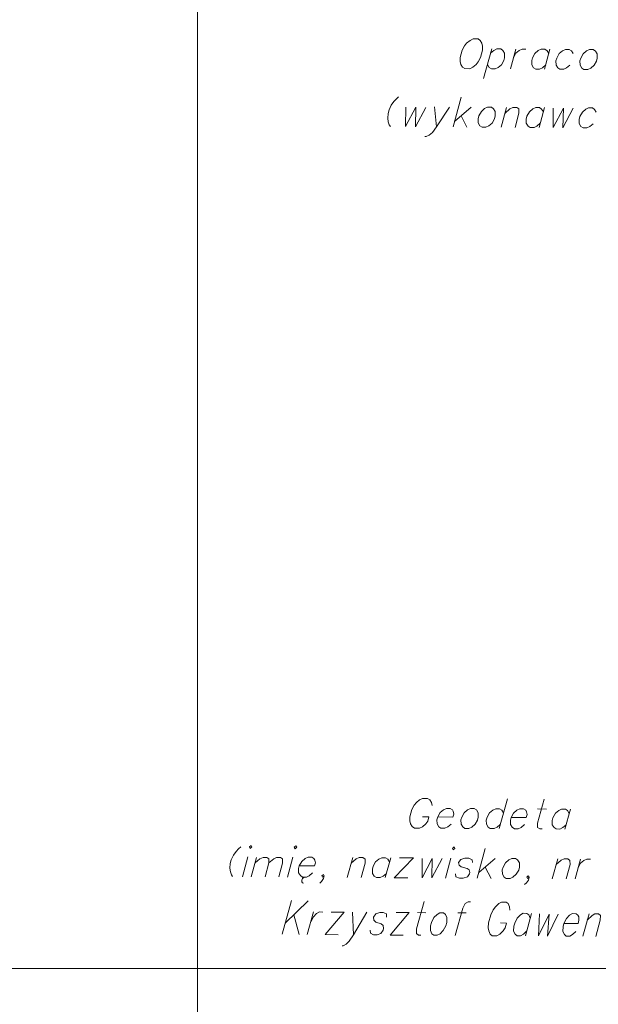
# Model space of a CAD drawing. Header units: metres. Extents: x 5554594 to 5556205, y 5636132 to 5636668.
# Tile 41 of 168: x 5555389 to 5555402, y 5636169 to 5636191. Entities that reach past the tile are written whole.
import ezdxf

# ---------------------------------------------------------------- set-up
doc = ezdxf.new("R2010")
doc.units = ezdxf.units.M
doc.header["$MEASUREMENT"] = 0
doc.header["$XCLIPFRAME"] = 0
doc.layers.add('#RAMKA', color=7, linetype='Continuous', lineweight=18)
doc.layers.add('#RASTER', color=7, linetype='Continuous', lineweight=18)
picture_1 = doc.add_image_def('image1.tif', size_in_pixel=(18897, 11811))
picture_2 = doc.add_image_def('image2.tif', size_in_pixel=(18897, 11811))

# ---------------------------------------------------------------- blocks, each defined once
blk = doc.blocks.new('*U730')
at = {"layer": '#RAMKA', "color": 7, "linetype": 'ByBlock', "lineweight": 18}
blk.add_line((5555394.509, 5636172.165), (5555394.387, 5636171.723), dxfattribs=at)
at = {"layer": '#RAMKA', "color": 7, "linetype": 'ByBlock', "lineweight": 18, "flags": 128}
blk.add_lwpolyline([(5555394.541, 5636172.383), (5555394.56, 5636172.352), (5555394.597, 5636172.383), (5555394.578, 5636172.414), (5555394.541, 5636172.383)], dxfattribs=at)
blk = doc.blocks.new('*U731')
at = {"layer": '#RAMKA', "color": 7, "linetype": 'ByBlock', "lineweight": 18}
blk.add_line((5555394.703, 5636172.153), (5555394.584, 5636171.722), dxfattribs=at)
at = {"layer": '#RAMKA', "color": 7, "linetype": 'ByBlock', "lineweight": 18, "flags": 128}
for points in [[(5555394.669, 5636172.031), (5555394.777, 5636172.122), (5555394.845, 5636172.152), (5555394.927, 5636172.152), (5555394.974, 5636172.121), (5555394.976, 5636172.029), (5555394.891, 5636171.719)], [(5555394.976, 5636172.029), (5555395.084, 5636172.12), (5555395.147, 5636172.15), (5555395.23, 5636172.15), (5555395.276, 5636172.119), (5555395.278, 5636172.027), (5555395.193, 5636171.717)]]:
    blk.add_lwpolyline(points, dxfattribs=at)
blk = doc.blocks.new('*U732')
at = {"layer": '#RAMKA', "color": 7, "linetype": 'ByBlock', "lineweight": 18}
blk.add_line((5555395.507, 5636172.158), (5555395.386, 5636171.716), dxfattribs=at)
at = {"layer": '#RAMKA', "color": 7, "linetype": 'ByBlock', "lineweight": 18, "flags": 128}
blk.add_lwpolyline([(5555395.539, 5636172.377), (5555395.559, 5636172.345), (5555395.595, 5636172.376), (5555395.576, 5636172.408), (5555395.539, 5636172.377)], dxfattribs=at)
blk = doc.blocks.new('*U733')
at = {"layer": '#RAMKA', "color": 7, "linetype": 'ByBlock', "lineweight": 18}
for p, q in [((5555395.724, 5636171.683), (5555395.704, 5636171.646)), ((5555395.704, 5636171.646), (5555395.704, 5636171.61)), ((5555395.704, 5636171.61), (5555395.72, 5636171.584)), ((5555395.72, 5636171.584), (5555395.747, 5636171.578)), ((5555395.753, 5636171.703), (5555395.724, 5636171.683)), ((5555395.784, 5636171.714), (5555395.753, 5636171.703))]:
    blk.add_line(p, q, dxfattribs=at)
at = {"layer": '#RAMKA', "color": 7, "linetype": 'ByBlock', "lineweight": 18, "flags": 128}
blk.add_lwpolyline([(5555395.651, 5636171.964), (5555395.988, 5636171.962), (5555396.007, 5636172.03), (5555395.996, 5636172.092), (5555395.977, 5636172.124), (5555395.929, 5636172.155), (5555395.845, 5636172.156), (5555395.78, 5636172.125), (5555395.706, 5636172.063), (5555395.651, 5636171.964), (5555395.634, 5636171.902), (5555395.636, 5636171.808), (5555395.675, 5636171.746), (5555395.723, 5636171.714), (5555395.807, 5636171.713), (5555395.872, 5636171.744), (5555395.946, 5636171.806)], dxfattribs=at)
blk = doc.blocks.new('*U734')
at = {"layer": '#RAMKA', "color": 7, "linetype": 'ByBlock', "lineweight": 18}
blk.add_line((5555396.838, 5636172.149), (5555396.717, 5636171.707), dxfattribs=at)
at = {"layer": '#RAMKA', "color": 7, "linetype": 'ByBlock', "lineweight": 18, "flags": 128}
blk.add_lwpolyline([(5555396.804, 5636172.025), (5555396.914, 5636172.118), (5555396.979, 5636172.148), (5555397.063, 5636172.148), (5555397.111, 5636172.116), (5555397.113, 5636172.022), (5555397.026, 5636171.705)], dxfattribs=at)
blk = doc.blocks.new('*U735')
at = {"layer": '#RAMKA', "color": 7, "linetype": 'ByBlock', "lineweight": 18}
blk.add_line((5555397.682, 5636172.144), (5555397.56, 5636171.702), dxfattribs=at)
at = {"layer": '#RAMKA', "color": 7, "linetype": 'ByBlock', "lineweight": 18, "flags": 128}
blk.add_lwpolyline([(5555397.656, 5636172.05), (5555397.617, 5636172.113), (5555397.569, 5636172.144), (5555397.485, 5636172.145), (5555397.42, 5636172.114), (5555397.347, 5636172.052), (5555397.291, 5636171.954), (5555397.274, 5636171.891), (5555397.277, 5636171.797), (5555397.316, 5636171.735), (5555397.363, 5636171.703), (5555397.448, 5636171.703), (5555397.513, 5636171.733), (5555397.586, 5636171.795)], dxfattribs=at)
blk = doc.blocks.new('*U736')
at = {"layer": '#RAMKA', "color": 7, "linetype": 'ByBlock', "lineweight": 18}
for p, q in [((5555398.188, 5636172.14), (5555397.757, 5636171.7)), ((5555397.879, 5636172.142), (5555398.188, 5636172.14)), ((5555397.757, 5636171.7), (5555398.066, 5636171.698))]:
    blk.add_line(p, q, dxfattribs=at)
blk = doc.blocks.new('*U737')
at = {"layer": '#RAMKA', "color": 7, "linetype": 'ByBlock', "lineweight": 18}
blk.add_line((5555399.021, 5636172.135), (5555398.9, 5636171.693), dxfattribs=at)
at = {"layer": '#RAMKA', "color": 7, "linetype": 'ByBlock', "lineweight": 18, "flags": 128}
blk.add_lwpolyline([(5555399.053, 5636172.353), (5555399.073, 5636172.322), (5555399.11, 5636172.353), (5555399.09, 5636172.384), (5555399.053, 5636172.353)], dxfattribs=at)
blk = doc.blocks.new('*U738')
at = {"layer": '#RAMKA', "color": 7, "linetype": 'ByBlock', "lineweight": 18}
for p, q in [((5555399.784, 5636172.348), (5555399.603, 5636171.688)), ((5555400.006, 5636172.128), (5555399.637, 5636171.813)), ((5555399.784, 5636171.937), (5555399.912, 5636171.686))]:
    blk.add_line(p, q, dxfattribs=at)
blk = doc.blocks.new('*U739')
at = {"layer": '#RAMKA', "color": 7, "linetype": 'ByBlock', "lineweight": 18}
blk.add_line((5555401.393, 5636172.119), (5555401.271, 5636171.677), dxfattribs=at)
at = {"layer": '#RAMKA', "color": 7, "linetype": 'ByBlock', "lineweight": 18, "flags": 128}
blk.add_lwpolyline([(5555401.359, 5636171.994), (5555401.469, 5636172.087), (5555401.534, 5636172.118), (5555401.618, 5636172.118), (5555401.666, 5636172.086), (5555401.668, 5636171.992), (5555401.581, 5636171.675)], dxfattribs=at)
blk = doc.blocks.new('*U740')
at = {"layer": '#RAMKA', "color": 7, "linetype": 'ByBlock', "lineweight": 18}
blk.add_line((5555401.899, 5636172.116), (5555401.778, 5636171.674), dxfattribs=at)
at = {"layer": '#RAMKA', "color": 7, "linetype": 'ByBlock', "lineweight": 18, "flags": 128}
blk.add_lwpolyline([(5555401.846, 5636171.923), (5555401.902, 5636172.022), (5555401.975, 5636172.084), (5555402.04, 5636172.115), (5555402.124, 5636172.114)], dxfattribs=at)
blk = doc.blocks.new('*U752')
at = {"layer": '#RAMKA', "color": 7, "linetype": 'ByBlock', "lineweight": 18}
for p, q in [((5555395.478, 5636171.191), (5555395.272, 5636170.442)), ((5555395.85, 5636171.189), (5555395.34, 5636170.69)), ((5555395.526, 5636170.872), (5555395.644, 5636170.44))]:
    blk.add_line(p, q, dxfattribs=at)
blk = doc.blocks.new('*U753')
at = {"layer": '#RAMKA', "color": 7, "linetype": 'ByBlock', "lineweight": 18}
blk.add_line((5555395.966, 5636170.94), (5555395.828, 5636170.439), dxfattribs=at)
at = {"layer": '#RAMKA', "color": 7, "linetype": 'ByBlock', "lineweight": 18, "flags": 128}
blk.add_lwpolyline([(5555395.906, 5636170.722), (5555395.963, 5636170.834), (5555396.035, 5636170.904), (5555396.097, 5636170.939), (5555396.176, 5636170.938)], dxfattribs=at)
blk = doc.blocks.new('*U754')
at = {"layer": '#RAMKA', "color": 7, "linetype": 'ByBlock', "lineweight": 18}
for p, q in [((5555396.649, 5636170.935), (5555396.222, 5636170.436)), ((5555396.36, 5636170.937), (5555396.649, 5636170.935)), ((5555396.222, 5636170.436), (5555396.511, 5636170.434))]:
    blk.add_line(p, q, dxfattribs=at)
blk = doc.blocks.new('*U755')
at = {"layer": '#RAMKA', "color": 7, "linetype": 'ByBlock', "lineweight": 18}
blk.add_line((5555396.833, 5636170.934), (5555396.852, 5636170.432), dxfattribs=at)
at = {"layer": '#RAMKA', "color": 7, "linetype": 'ByBlock', "lineweight": 18, "flags": 128}
blk.add_lwpolyline([(5555397.148, 5636170.932), (5555396.852, 5636170.432), (5555396.761, 5636170.291), (5555396.689, 5636170.22), (5555396.627, 5636170.185), (5555396.6, 5636170.186)], dxfattribs=at)
blk = doc.blocks.new('*U756')
at = {"layer": '#RAMKA', "color": 7, "linetype": 'ByBlock', "lineweight": 18}
for p, q in [((5555398.093, 5636170.926), (5555397.667, 5636170.427)), ((5555397.804, 5636170.928), (5555398.093, 5636170.926)), ((5555397.667, 5636170.427), (5555397.956, 5636170.425))]:
    blk.add_line(p, q, dxfattribs=at)
blk = doc.blocks.new('*U757')
at = {"layer": '#RAMKA', "color": 7, "linetype": 'ByBlock', "lineweight": 18}
blk.add_line((5555398.277, 5636170.925), (5555398.461, 5636170.923), dxfattribs=at)
at = {"layer": '#RAMKA', "color": 7, "linetype": 'ByBlock', "lineweight": 18, "flags": 128}
blk.add_lwpolyline([(5555398.424, 5636171.172), (5555398.257, 5636170.564), (5555398.254, 5636170.458), (5555398.297, 5636170.422), (5555398.35, 5636170.422)], dxfattribs=at)
blk = doc.blocks.new('*U758')
at = {"layer": '#RAMKA', "color": 7, "linetype": 'ByBlock', "lineweight": 18}
blk.add_line((5555399.175, 5636170.919), (5555399.359, 5636170.917), dxfattribs=at)
at = {"layer": '#RAMKA', "color": 7, "linetype": 'ByBlock', "lineweight": 18, "flags": 128}
blk.add_lwpolyline([(5555399.453, 5636171.165), (5555399.4, 5636171.165), (5555399.338, 5636171.13), (5555399.283, 5636171.024), (5555399.116, 5636170.417)], dxfattribs=at)
blk = doc.blocks.new('*U759')
at = {"layer": '#RAMKA', "color": 7, "linetype": 'ByBlock', "lineweight": 18}
blk.add_line((5555400.121, 5636170.694), (5555400.253, 5636170.693), dxfattribs=at)
at = {"layer": '#RAMKA', "color": 7, "linetype": 'ByBlock', "lineweight": 18, "flags": 128}
blk.add_lwpolyline([(5555400.332, 5636170.982), (5555400.325, 5636171.053), (5555400.292, 5636171.124), (5555400.25, 5636171.159), (5555400.144, 5636171.16), (5555400.082, 5636171.125), (5555400.01, 5636171.055), (5555399.96, 5636170.984), (5555399.905, 5636170.878), (5555399.854, 5636170.696), (5555399.851, 5636170.589), (5555399.863, 5636170.518), (5555399.896, 5636170.447), (5555399.939, 5636170.411), (5555400.044, 5636170.411), (5555400.106, 5636170.446), (5555400.178, 5636170.516), (5555400.224, 5636170.587), (5555400.253, 5636170.693)], dxfattribs=at)
blk = doc.blocks.new('*U760')
at = {"layer": '#RAMKA', "color": 7, "linetype": 'ByBlock', "lineweight": 18}
blk.add_line((5555400.812, 5636170.908), (5555400.674, 5636170.407), dxfattribs=at)
at = {"layer": '#RAMKA', "color": 7, "linetype": 'ByBlock', "lineweight": 18, "flags": 128}
blk.add_lwpolyline([(5555400.783, 5636170.802), (5555400.75, 5636170.873), (5555400.707, 5636170.908), (5555400.628, 5636170.909), (5555400.566, 5636170.874), (5555400.494, 5636170.804), (5555400.437, 5636170.692), (5555400.417, 5636170.621), (5555400.414, 5636170.515), (5555400.447, 5636170.444), (5555400.49, 5636170.408), (5555400.569, 5636170.407), (5555400.631, 5636170.442), (5555400.703, 5636170.513)], dxfattribs=at)
blk = doc.blocks.new('*U761')
at = {"layer": '#RAMKA', "color": 7, "linetype": 'ByBlock', "lineweight": 18}
blk.add_line((5555402.089, 5636170.899), (5555401.951, 5636170.398), dxfattribs=at)
at = {"layer": '#RAMKA', "color": 7, "linetype": 'ByBlock', "lineweight": 18, "flags": 128}
blk.add_lwpolyline([(5555402.05, 5636170.758), (5555402.158, 5636170.863), (5555402.22, 5636170.898), (5555402.299, 5636170.898), (5555402.342, 5636170.862), (5555402.339, 5636170.756), (5555402.24, 5636170.396)], dxfattribs=at)
blk = doc.blocks.new('*U770')
at = {"layer": '#RAMKA', "color": 7, "linetype": 'ByBlock', "lineweight": 18}
blk.add_line((5555398.39, 5636173.052), (5555398.53, 5636173.052), dxfattribs=at)
at = {"layer": '#RAMKA', "color": 7, "linetype": 'ByBlock', "lineweight": 18, "flags": 128}
blk.add_lwpolyline([(5555398.6, 5636173.306), (5555398.589, 5636173.369), (5555398.55, 5636173.432), (5555398.503, 5636173.463), (5555398.39, 5636173.464), (5555398.325, 5636173.433), (5555398.252, 5636173.371), (5555398.202, 5636173.309), (5555398.148, 5636173.216), (5555398.104, 5636173.054), (5555398.106, 5636172.961), (5555398.122, 5636172.898), (5555398.161, 5636172.835), (5555398.209, 5636172.804), (5555398.321, 5636172.803), (5555398.386, 5636172.834), (5555398.459, 5636172.896), (5555398.505, 5636172.958), (5555398.53, 5636173.052)], dxfattribs=at)
blk = doc.blocks.new('*U771')
at = {"layer": '#RAMKA', "color": 7, "linetype": 'ByBlock', "lineweight": 18}
blk.add_line((5555400.274, 5636173.451), (5555400.093, 5636172.791), dxfattribs=at)
at = {"layer": '#RAMKA', "color": 7, "linetype": 'ByBlock', "lineweight": 18, "flags": 128}
blk.add_lwpolyline([(5555400.189, 5636173.14), (5555400.149, 5636173.202), (5555400.102, 5636173.234), (5555400.017, 5636173.234), (5555399.953, 5636173.204), (5555399.879, 5636173.142), (5555399.824, 5636173.043), (5555399.807, 5636172.981), (5555399.809, 5636172.887), (5555399.848, 5636172.824), (5555399.896, 5636172.793), (5555399.98, 5636172.792), (5555400.045, 5636172.823), (5555400.118, 5636172.885)], dxfattribs=at)
blk = doc.blocks.new('*U772')
at = {"layer": '#RAMKA', "color": 7, "linetype": 'ByBlock', "lineweight": 18}
blk.add_line((5555400.945, 5636173.228), (5555401.142, 5636173.227), dxfattribs=at)
at = {"layer": '#RAMKA', "color": 7, "linetype": 'ByBlock', "lineweight": 18, "flags": 128}
blk.add_lwpolyline([(5555401.09, 5636173.446), (5555400.943, 5636172.911), (5555400.945, 5636172.817), (5555400.993, 5636172.785), (5555401.049, 5636172.785)], dxfattribs=at)
blk = doc.blocks.new('*U773')
at = {"layer": '#RAMKA', "color": 7, "linetype": 'ByBlock', "lineweight": 18}
blk.add_line((5555401.677, 5636173.223), (5555401.555, 5636172.781), dxfattribs=at)
at = {"layer": '#RAMKA', "color": 7, "linetype": 'ByBlock', "lineweight": 18, "flags": 128}
blk.add_lwpolyline([(5555401.651, 5636173.13), (5555401.612, 5636173.193), (5555401.564, 5636173.224), (5555401.48, 5636173.225), (5555401.415, 5636173.194), (5555401.342, 5636173.132), (5555401.286, 5636173.033), (5555401.269, 5636172.971), (5555401.271, 5636172.877), (5555401.311, 5636172.814), (5555401.358, 5636172.783), (5555401.443, 5636172.782), (5555401.507, 5636172.813), (5555401.581, 5636172.875)], dxfattribs=at)
blk = doc.blocks.new('*U783')
at = {"layer": '#RAMKA', "color": 7, "linetype": 'ByBlock', "lineweight": 18}
blk.add_line((5555398.654, 5636188.829), (5555398.701, 5636188.386), dxfattribs=at)
at = {"layer": '#RAMKA', "color": 7, "linetype": 'ByBlock', "lineweight": 18, "flags": 128}
blk.add_lwpolyline([(5555398.992, 5636188.827), (5555398.701, 5636188.386), (5555398.611, 5636188.262), (5555398.537, 5636188.2), (5555398.472, 5636188.169), (5555398.444, 5636188.169)], dxfattribs=at)
blk = doc.blocks.new('*U784')
at = {"layer": '#RAMKA', "color": 7, "linetype": 'ByBlock', "lineweight": 18}
for p, q in [((5555399.248, 5636189.044), (5555399.067, 5636188.384)), ((5555399.47, 5636188.824), (5555399.101, 5636188.509)), ((5555399.248, 5636188.633), (5555399.376, 5636188.382))]:
    blk.add_line(p, q, dxfattribs=at)
blk = doc.blocks.new('*U785')
at = {"layer": '#RAMKA', "color": 7, "linetype": 'ByBlock', "lineweight": 18}
blk.add_line((5555400.257, 5636188.819), (5555400.135, 5636188.377), dxfattribs=at)
at = {"layer": '#RAMKA', "color": 7, "linetype": 'ByBlock', "lineweight": 18, "flags": 128}
blk.add_lwpolyline([(5555400.223, 5636188.694), (5555400.333, 5636188.787), (5555400.398, 5636188.818), (5555400.482, 5636188.817), (5555400.53, 5636188.786), (5555400.532, 5636188.692), (5555400.445, 5636188.375)], dxfattribs=at)
blk = doc.blocks.new('*U786')
at = {"layer": '#RAMKA', "color": 7, "linetype": 'ByBlock', "lineweight": 18}
blk.add_line((5555401.101, 5636188.813), (5555400.979, 5636188.371), dxfattribs=at)
at = {"layer": '#RAMKA', "color": 7, "linetype": 'ByBlock', "lineweight": 18, "flags": 128}
blk.add_lwpolyline([(5555401.075, 5636188.72), (5555401.036, 5636188.782), (5555400.988, 5636188.814), (5555400.904, 5636188.814), (5555400.839, 5636188.784), (5555400.766, 5636188.722), (5555400.71, 5636188.623), (5555400.693, 5636188.561), (5555400.696, 5636188.467), (5555400.735, 5636188.404), (5555400.782, 5636188.373), (5555400.867, 5636188.372), (5555400.931, 5636188.403), (5555401.005, 5636188.465)], dxfattribs=at)
blk = doc.blocks.new('*U792')
at = {"layer": '#RAMKA', "color": 7, "linetype": 'ByBlock', "lineweight": 18}
blk.add_line((5555399.929, 5636190.119), (5555399.747, 5636189.459), dxfattribs=at)
at = {"layer": '#RAMKA', "color": 7, "linetype": 'ByBlock', "lineweight": 18, "flags": 128}
blk.add_lwpolyline([(5555399.903, 5636190.025), (5555399.976, 5636190.087), (5555400.041, 5636190.118), (5555400.126, 5636190.117), (5555400.173, 5636190.086), (5555400.212, 5636190.023), (5555400.213, 5636189.924), (5555400.196, 5636189.862), (5555400.142, 5636189.768), (5555400.069, 5636189.706), (5555400.004, 5636189.676), (5555399.92, 5636189.676), (5555399.872, 5636189.708), (5555399.833, 5636189.77)], dxfattribs=at)
blk = doc.blocks.new('*U793')
at = {"layer": '#RAMKA', "color": 7, "linetype": 'ByBlock', "lineweight": 18}
blk.add_line((5555400.463, 5636190.115), (5555400.341, 5636189.673), dxfattribs=at)
at = {"layer": '#RAMKA', "color": 7, "linetype": 'ByBlock', "lineweight": 18, "flags": 128}
blk.add_lwpolyline([(5555400.41, 5636189.923), (5555400.465, 5636190.021), (5555400.539, 5636190.083), (5555400.604, 5636190.114), (5555400.688, 5636190.114)], dxfattribs=at)
blk = doc.blocks.new('*U794')
at = {"layer": '#RAMKA', "color": 7, "linetype": 'ByBlock', "lineweight": 18}
blk.add_line((5555401.222, 5636190.11), (5555401.101, 5636189.668), dxfattribs=at)
at = {"layer": '#RAMKA', "color": 7, "linetype": 'ByBlock', "lineweight": 18, "flags": 128}
blk.add_lwpolyline([(5555401.197, 5636190.017), (5555401.157, 5636190.079), (5555401.11, 5636190.111), (5555401.025, 5636190.112), (5555400.961, 5636190.081), (5555400.887, 5636190.019), (5555400.832, 5636189.92), (5555400.815, 5636189.858), (5555400.817, 5636189.764), (5555400.856, 5636189.701), (5555400.904, 5636189.67), (5555400.988, 5636189.669), (5555401.053, 5636189.7), (5555401.126, 5636189.762)], dxfattribs=at)

msp = doc.modelspace()

# ---------------------------------------------------------------- linework, layer by layer
at = {"layer": '#RAMKA', "color": 7, "linetype": 'Continuous', "lineweight": 18, "flags": 128}
for points in [[(5555132.537, 5636373.686), (5555132.537, 5636169.686), (5555411.815, 5636169.686), (5555411.815, 5636373.686), (5555132.537, 5636373.686)], [(5555268.815, 5636169.686), (5555411.815, 5636169.686), (5555411.815, 5636191.382), (5555268.815, 5636191.382), (5555268.815, 5636169.686)]]:
    msp.add_lwpolyline(points, close=True, dxfattribs=at)
for points in [[(5555399.511, 5636190.34), (5555399.446, 5636190.309), (5555399.368, 5636190.248), (5555399.322, 5636190.185), (5555399.269, 5636190.092), (5555399.224, 5636189.931), (5555399.227, 5636189.837), (5555399.238, 5636189.774), (5555399.281, 5636189.712), (5555399.329, 5636189.68), (5555399.442, 5636189.679), (5555399.506, 5636189.71), (5555399.58, 5636189.772), (5555399.625, 5636189.834), (5555399.679, 5636189.928), (5555399.723, 5636190.089), (5555399.721, 5636190.183), (5555399.71, 5636190.245), (5555399.671, 5636190.308), (5555399.623, 5636190.34), (5555399.511, 5636190.34)], [(5555401.736, 5636190.013), (5555401.697, 5636190.076), (5555401.649, 5636190.107), (5555401.565, 5636190.108), (5555401.5, 5636190.077), (5555401.426, 5636190.015), (5555401.371, 5636189.916), (5555401.354, 5636189.854), (5555401.356, 5636189.76), (5555401.395, 5636189.698), (5555401.443, 5636189.666), (5555401.527, 5636189.665), (5555401.592, 5636189.696), (5555401.666, 5636189.758)], [(5555402.099, 5636190.104), (5555402.034, 5636190.074), (5555401.961, 5636190.012), (5555401.905, 5636189.913), (5555401.888, 5636189.851), (5555401.89, 5636189.757), (5555401.93, 5636189.694), (5555401.977, 5636189.662), (5555402.062, 5636189.662), (5555402.126, 5636189.693), (5555402.2, 5636189.755), (5555402.254, 5636189.848), (5555402.271, 5636189.911), (5555402.27, 5636190.01), (5555402.231, 5636190.072), (5555402.183, 5636190.104), (5555402.099, 5636190.104)], [(5555397.857, 5636189.053), (5555397.809, 5636189.012), (5555397.754, 5636188.95), (5555397.693, 5636188.867), (5555397.646, 5636188.763), (5555397.625, 5636188.685), (5555397.615, 5636188.581), (5555397.629, 5636188.498), (5555397.65, 5636188.435), (5555397.676, 5636188.393)], [(5555398.015, 5636188.823), (5555398.011, 5636188.391), (5555398.239, 5636188.822), (5555398.23, 5636188.39), (5555398.459, 5636188.82)], [(5555399.835, 5636188.822), (5555399.77, 5636188.791), (5555399.697, 5636188.729), (5555399.642, 5636188.63), (5555399.625, 5636188.568), (5555399.627, 5636188.474), (5555399.666, 5636188.411), (5555399.714, 5636188.38), (5555399.798, 5636188.379), (5555399.863, 5636188.41), (5555399.936, 5636188.472), (5555399.99, 5636188.565), (5555400.007, 5636188.628), (5555400.006, 5636188.727), (5555399.967, 5636188.789), (5555399.92, 5636188.821), (5555399.835, 5636188.822)], [(5555401.295, 5636188.802), (5555401.29, 5636188.369), (5555401.519, 5636188.8), (5555401.51, 5636188.368), (5555401.739, 5636188.799)], [(5555402.25, 5636188.712), (5555402.211, 5636188.775), (5555402.164, 5636188.806), (5555402.079, 5636188.807), (5555402.015, 5636188.776), (5555401.941, 5636188.714), (5555401.886, 5636188.615), (5555401.869, 5636188.553), (5555401.871, 5636188.459), (5555401.91, 5636188.396), (5555401.958, 5636188.365), (5555402.042, 5636188.364), (5555402.107, 5636188.395), (5555402.18, 5636188.457)], [(5555398.727, 5636173.05), (5555399.065, 5636173.048), (5555399.083, 5636173.116), (5555399.072, 5636173.178), (5555399.053, 5636173.21), (5555399.005, 5636173.241), (5555398.921, 5636173.242), (5555398.856, 5636173.211), (5555398.782, 5636173.149), (5555398.727, 5636173.05), (5555398.71, 5636172.988), (5555398.712, 5636172.894), (5555398.751, 5636172.831), (5555398.799, 5636172.8), (5555398.883, 5636172.799), (5555398.948, 5636172.83), (5555399.022, 5636172.892)], [(5555399.455, 5636173.238), (5555399.39, 5636173.207), (5555399.317, 5636173.145), (5555399.261, 5636173.047), (5555399.244, 5636172.984), (5555399.247, 5636172.891), (5555399.286, 5636172.828), (5555399.333, 5636172.796), (5555399.418, 5636172.796), (5555399.483, 5636172.827), (5555399.556, 5636172.889), (5555399.61, 5636172.982), (5555399.627, 5636173.044), (5555399.626, 5636173.143), (5555399.587, 5636173.206), (5555399.539, 5636173.238), (5555399.455, 5636173.238)], [(5555400.358, 5636173.039), (5555400.696, 5636173.037), (5555400.714, 5636173.105), (5555400.703, 5636173.167), (5555400.684, 5636173.199), (5555400.636, 5636173.23), (5555400.552, 5636173.231), (5555400.487, 5636173.2), (5555400.414, 5636173.138), (5555400.358, 5636173.039), (5555400.341, 5636172.977), (5555400.343, 5636172.883), (5555400.383, 5636172.821), (5555400.43, 5636172.789), (5555400.515, 5636172.788), (5555400.579, 5636172.819), (5555400.653, 5636172.881)], [(5555394.349, 5636172.385), (5555394.3, 5636172.343), (5555394.245, 5636172.281), (5555394.185, 5636172.198), (5555394.137, 5636172.094), (5555394.116, 5636172.016), (5555394.106, 5636171.912), (5555394.121, 5636171.829), (5555394.141, 5636171.766), (5555394.167, 5636171.724)], [(5555398.382, 5636172.129), (5555398.378, 5636171.696), (5555398.606, 5636172.127), (5555398.598, 5636171.695), (5555398.826, 5636172.126)], [(5555399.502, 5636172.038), (5555399.491, 5636172.1), (5555399.415, 5636172.132), (5555399.331, 5636172.133), (5555399.238, 5636172.102), (5555399.192, 5636172.04), (5555399.203, 5636171.977), (5555399.25, 5636171.941), (5555399.382, 5636171.908), (5555399.429, 5636171.877), (5555399.44, 5636171.814), (5555399.432, 5636171.783), (5555399.386, 5636171.721), (5555399.294, 5636171.69), (5555399.209, 5636171.691), (5555399.133, 5636171.723), (5555399.122, 5636171.785)], [(5555400.371, 5636172.126), (5555400.306, 5636172.095), (5555400.233, 5636172.033), (5555400.178, 5636171.934), (5555400.161, 5636171.872), (5555400.163, 5636171.778), (5555400.202, 5636171.715), (5555400.25, 5636171.684), (5555400.334, 5636171.683), (5555400.399, 5636171.714), (5555400.472, 5636171.776), (5555400.526, 5636171.87), (5555400.543, 5636171.932), (5555400.542, 5636172.031), (5555400.503, 5636172.094), (5555400.456, 5636172.125), (5555400.371, 5636172.126)], [(5555396.205, 5636171.742), (5555396.168, 5636171.711), (5555396.149, 5636171.742), (5555396.185, 5636171.773), (5555396.205, 5636171.742), (5555396.188, 5636171.68), (5555396.143, 5636171.617), (5555396.104, 5636171.581)], [(5555400.76, 5636171.712), (5555400.723, 5636171.681), (5555400.704, 5636171.712), (5555400.74, 5636171.743), (5555400.76, 5636171.712), (5555400.743, 5636171.649), (5555400.697, 5636171.587), (5555400.659, 5636171.551)], [(5555397.591, 5636170.823), (5555397.585, 5636170.894), (5555397.516, 5636170.93), (5555397.437, 5636170.93), (5555397.348, 5636170.895), (5555397.303, 5636170.825), (5555397.309, 5636170.754), (5555397.351, 5636170.712), (5555397.472, 5636170.676), (5555397.515, 5636170.64), (5555397.522, 5636170.569), (5555397.512, 5636170.534), (5555397.466, 5636170.463), (5555397.378, 5636170.428), (5555397.299, 5636170.429), (5555397.23, 5636170.465), (5555397.223, 5636170.536)], [(5555398.776, 5636170.921), (5555398.714, 5636170.886), (5555398.642, 5636170.816), (5555398.585, 5636170.704), (5555398.565, 5636170.633), (5555398.563, 5636170.527), (5555398.596, 5636170.456), (5555398.638, 5636170.42), (5555398.717, 5636170.42), (5555398.779, 5636170.455), (5555398.851, 5636170.525), (5555398.907, 5636170.631), (5555398.926, 5636170.702), (5555398.931, 5636170.814), (5555398.898, 5636170.885), (5555398.855, 5636170.921), (5555398.776, 5636170.921)], [(5555400.992, 5636170.895), (5555400.965, 5636170.405), (5555401.202, 5636170.893), (5555401.17, 5636170.403), (5555401.407, 5636170.892)], [(5555401.53, 5636170.684), (5555401.845, 5636170.682), (5555401.866, 5636170.759), (5555401.86, 5636170.83), (5555401.843, 5636170.865), (5555401.8, 5636170.901), (5555401.721, 5636170.902), (5555401.659, 5636170.867), (5555401.587, 5636170.796), (5555401.53, 5636170.684), (5555401.511, 5636170.614), (5555401.508, 5636170.507), (5555401.541, 5636170.436), (5555401.584, 5636170.401), (5555401.662, 5636170.4), (5555401.725, 5636170.435), (5555401.797, 5636170.505)]]:
    msp.add_lwpolyline(points, dxfattribs=at)

# ---------------------------------------------------------------- block references
at = {"layer": '#RAMKA', "color": 7, "linetype": 'Continuous', "lineweight": 18}
for name in ['*U792', '*U793', '*U794', '*U784', '*U783', '*U785', '*U786', '*U770', '*U771', '*U772', '*U773', '*U730', '*U732', '*U737', '*U738', '*U731', '*U733', '*U734', '*U735', '*U736', '*U739', '*U740', '*U752', '*U757', '*U758', '*U759', '*U753', '*U754', '*U755', '*U756', '*U760', '*U761']:
    msp.add_blockref(name, (0, 0), dxfattribs=at)

# ---------------------------------------------------------------- pictures from other files: only their frames are drawn
at = {"layer": '#RASTER', "color": 252, "linetype": 'Continuous', "lineweight": 18}
image = msp.add_image(picture_2, insert=(5555393.385, 5636149.865), size_in_units=(811.151, 518.084), dxfattribs=at)
image.set_boundary_path([(-0.5, -0.5), (-0.5, 11810.5), (18896.5, 11810.5), (18896.5, -0.5), (-0.5, -0.5)])
image.dxf.flags = 15
image = msp.add_image(picture_1, insert=(5554593.51, 5636131.7), size_in_units=(811.166, 518.086), dxfattribs=at)
image.set_boundary_path([(-0.5, -0.5), (-0.5, 11810.5), (18896.5, 11810.5), (18896.5, -0.5), (-0.5, -0.5)])
image.dxf.flags = 15

doc.saveas('drawing.dxf')
